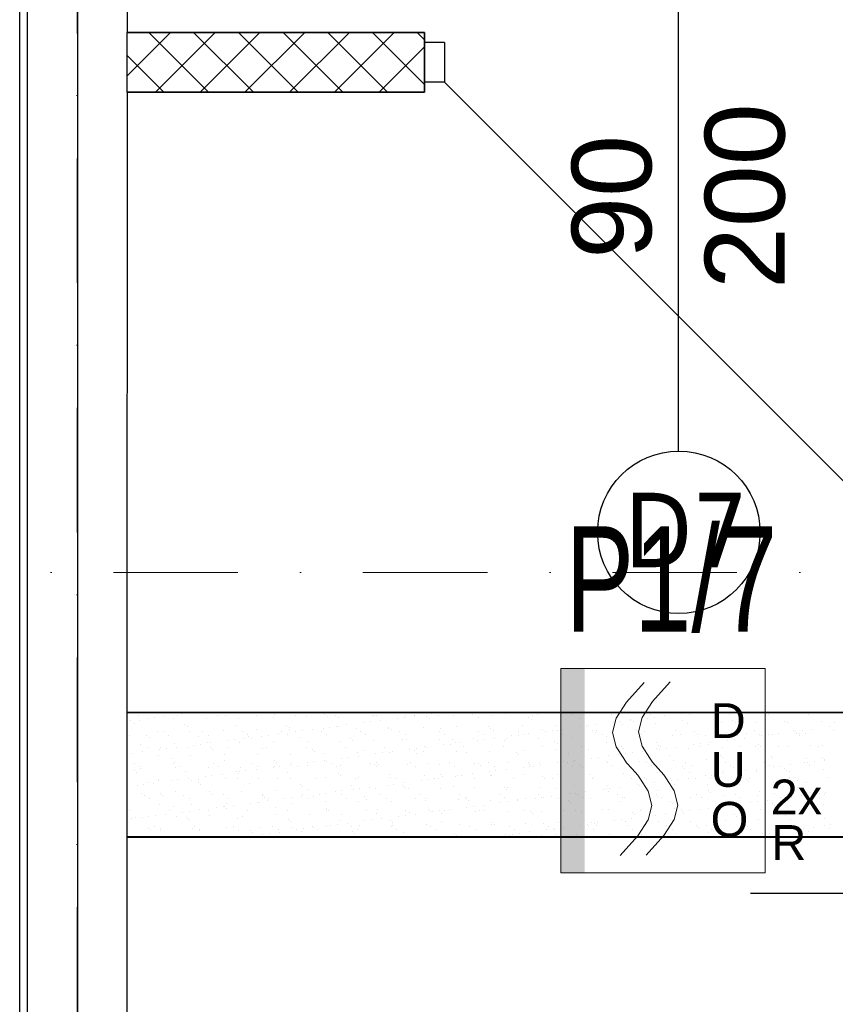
# Model space of a CAD drawing. Header units: millimetres. Extents: x -7023 to 53801, y 9849 to 33561.
# Tile 37 of 256: x 7809 to 7973, y 18692 to 18890. Entities that reach past the tile are written whole.
import ezdxf

# ---------------------------------------------------------------- set-up
doc = ezdxf.new("R2010")
doc.units = ezdxf.units.MM
doc.linetypes.add('DASHDOT', pattern=[1, 0.5, -0.25, 0, -0.25])
doc.linetypes.add('DASHDOTX2', pattern=[2, 1, -0.5, 0, -0.5])
doc.layers.get('0').update_dxf_attribs({"lineweight": 9})
doc.layers.add('.IE_podklad', color=252, linetype='Continuous')
for name, color, linetype, lineweight in [('PA_Instalacja pożarowa', 1, 'Continuous', 5), ('PA_Instalacja pożarowa_opis', 7, 'Continuous', 5), ('PROJEKT osie', 251, 'DASHDOTX2', 9)]:
    doc.layers.add(name, color=color, linetype=linetype, lineweight=lineweight)
doc.styles.add('Opisowy', font='arial.ttf')
doc.styles.add('q-arch-ARIAL01', font='arial.ttf', dxfattribs={"width": 0.7})
doc.styles.get("Standard").update_dxf_attribs({"font": 'arial.ttf'})
doc.linetypes.add('ZIGZAG', pattern='A,0.00254,-5.08,[131,ltypeshp.shx,S=5.08,R=0,X=-5.08,Y=0],-10.16,[131,ltypeshp.shx,S=5.08,R=180,X=5.08,Y=0],-5.08', length=20.32254)

# ---------------------------------------------------------------- blocks, each defined once
blk = doc.blocks.new('OSIE DOMKU')
at = {"layer": 'PROJEKT osie', "ltscale": 25}
blk.add_line((-31428.02, 6226.99), (-31428.02, 4134.85), dxfattribs=at)
blk = doc.blocks.new('*U72')
at = {"color": 1, "lineweight": 5}
for s, p in [('2x', (21.62, -8.81)), ('R', (21.74, -17.95))]:
    blk.add_text(s, height=7, dxfattribs=at).set_placement(p)
at = {"color": 1}
blk.add_wipeout([(-20.5, -20.5), (20.5, -20.5), (20.5, 20.5), (-20.5, 20.5)], dxfattribs=at)
at = {"lineweight": 5}
h = blk.add_hatch(color=1, dxfattribs=at)
h.paths.add_polyline_path([(-15.7, 0), (-15.7, 20.5), (-20.5, 20.5), (-20.5, 0)])
h.paths.add_polyline_path([(-15.7, -20.5), (-15.7, 0), (-20.5, 0), (-20.5, -20.5)])
at = {"color": 1, "linetype": 'Continuous', "lineweight": 5}
for p, q in [((-7.3, 13.76), (-3.78, 17.69)), ((-2.07, 13.86), (1.45, 17.79)), ((-4.18, 10.63), (-2.07, 13.86)), ((-9.41, 10.54), (-7.3, 13.76)), ((-10.11, 7.66), (-9.41, 10.54)), ((-4.89, 7.76), (-4.18, 10.63)), ((-9.41, 4.79), (-10.11, 7.66)), ((-4.18, 4.89), (-4.89, 7.76)), ((-7.84, 2.39), (-9.41, 4.79)), ((-2.61, 2.48), (-4.18, 4.89)), ((-7.3, 1.56), (-7.84, 2.39)), ((-2.07, 1.66), (-2.61, 2.48)), ((-6.18, 0.32), (-7.3, 1.56)), ((-6.18, 0.32), (-5.06, -0.93)), ((-0.95, 0.41), (-2.07, 1.66)), ((-0.95, 0.41), (0.16, -0.84)), ((-5.06, -0.93), (-4.52, -1.75)), ((-4.52, -1.75), (-2.95, -4.16)), ((0.16, -0.84), (0.7, -1.66)), ((0.7, -1.66), (2.27, -4.06)), ((-2.95, -4.16), (-2.25, -7.03)), ((2.27, -4.06), (2.98, -6.94)), ((-2.25, -7.03), (-2.95, -9.9)), ((2.98, -6.94), (2.27, -9.81)), ((2.27, -9.81), (0.16, -13.04)), ((-2.95, -9.9), (-5.06, -13.13)), ((-5.06, -13.13), (-8.58, -17.06)), ((0.16, -13.04), (-3.36, -16.97))]:
    blk.add_line(p, q, dxfattribs=at)
at = {"color": 1, "lineweight": 5}
blk.add_lwpolyline([(-20.5, 20.5), (20.5, 20.5), (20.5, -20.5), (-20.5, -20.5)], close=True, dxfattribs=at)
for s, p in [('D', (9.56, 6.52)), ('U', (9.56, -3.26)), ('O', (9.56, -13.29))]:
    blk.add_text(s, height=7, dxfattribs=at).set_placement(p)
at = {"color": 1, "flags": 7}
blk.add_attdef('DUO-6046', (13.18, -19.1), '', height=0.7, dxfattribs=at)

msp = doc.modelspace()

# ---------------------------------------------------------------- linework, layer by layer
at = {"layer": '.IE_podklad', "ltscale": 25}
msp.add_line((7821.06, 19964.01), (7821.06, 17871.88), dxfattribs=at)
at = {"layer": '.IE_podklad', "linetype": 'ZIGZAG', "ltscale": 0.1}
msp.add_line((7809.48, 18521.2), (7809.54, 19175.18), dxfattribs=at)
at = {"layer": '.IE_podklad'}
for p, q in [((7831.06, 19130.61), (7831.06, 18887.11)), ((7811.06, 18521.18), (7811.06, 19120.61)), ((7941.78, 18803.08), (7941.78, 18915.27)), ((7890.78, 18887.11), (7830.99, 18887.11)), ((7831.06, 18878.4), (7839.76, 18887.11)), ((7831.06, 18887.11), (7890.78, 18887.11)), ((7831.06, 18875.11), (7831.06, 18887.11)), ((7847.42, 18875.11), (7835.42, 18887.11)), ((7836.74, 18875.11), (7848.74, 18887.11)), ((7856.4, 18875.11), (7844.4, 18887.11)), ((7845.72, 18875.11), (7857.72, 18887.11)), ((7865.38, 18875.11), (7853.38, 18887.11)), ((7854.7, 18875.11), (7866.7, 18887.11)), ((7874.36, 18875.11), (7862.36, 18887.11)), ((7863.68, 18875.11), (7875.68, 18887.11)), ((7883.34, 18875.11), (7871.34, 18887.11)), ((7872.66, 18875.11), (7884.66, 18887.11)), ((7890.78, 18876.65), (7880.32, 18887.11)), ((7890.78, 18885.63), (7889.3, 18887.11)), ((7890.78, 18875.11), (7890.78, 18887.11)), ((7890.78, 18887.11), (7890.78, 18875.11)), ((7894.78, 18885.11), (7890.78, 18885.11)), ((7890.78, 18885.11), (7890.78, 18877.11)), ((7894.78, 18885.11), (7894.78, 18877.11)), ((7881.64, 18875.11), (7890.78, 18884.24)), ((7838.44, 18875.11), (7831.06, 18882.49)), ((7894.78, 18877.11), (7890.78, 18877.11)), ((7894.78, 18877.11), (7988.78, 18783.11)), ((7830.99, 18875.11), (7890.78, 18875.11)), ((7831.06, 18875.11), (7830.99, 18754.1)), ((7890.78, 18875.11), (7831.06, 18875.11)), ((7890.62, 18875.11), (7890.78, 18875.26)), ((7830.99, 18754.1), (7831.06, 18569.11)), ((7840.09, 18750.57), (7840.09, 18750.57)), ((7842.05, 18750.32), (7842.05, 18750.32)), ((7843.37, 18750.49), (7843.37, 18750.49)), ((7850.25, 18750.49), (7850.25, 18750.49)), ((7860.56, 18750.26), (7860.56, 18750.26)), ((7870.73, 18750.17), (7870.73, 18750.17)), ((7892.25, 18750.35), (7892.25, 18750.35)), ((7893.57, 18750.53), (7893.57, 18750.53)), ((7900.39, 18750.23), (7900.39, 18750.23)), ((7907.03, 18750.31), (7907.03, 18750.31)), ((7912.41, 18750.08), (7912.41, 18750.08)), ((7913.53, 18750.28), (7913.53, 18750.28)), ((7831.76, 18748.96), (7831.76, 18748.96)), ((7832.45, 18748.34), (7832.45, 18748.34)), ((7833.31, 18749.94), (7833.31, 18749.94)), ((7833.51, 18749.08), (7833.51, 18749.08)), ((7835.21, 18749.42), (7835.21, 18749.42)), ((7836.53, 18749.59), (7836.53, 18749.59)), ((7838.6, 18749.86), (7838.6, 18749.86)), ((7840.37, 18749.33), (7840.37, 18749.33)), ((7841.22, 18749.95), (7841.22, 18749.95)), ((7842.62, 18748.26), (7842.62, 18748.26)), ((7847.01, 18749.41), (7847.01, 18749.41)), ((7849.13, 18749.97), (7849.13, 18749.97)), ((7850.72, 18750.06), (7850.72, 18750.06)), ((7853.51, 18749.38), (7853.51, 18749.38)), ((7857.04, 18749.98), (7857.04, 18749.98)), ((7860.37, 18749.63), (7860.37, 18749.63)), ((7864.95, 18750), (7864.95, 18750)), ((7867.02, 18749.71), (7867.02, 18749.71)), ((7871.2, 18749.75), (7871.2, 18749.75)), ((7872.86, 18750.01), (7872.86, 18750.01)), ((7873.52, 18749.68), (7873.52, 18749.68)), ((7878.57, 18748.55), (7878.57, 18748.55)), ((7879.89, 18748.73), (7879.89, 18748.73)), ((7880.38, 18749.93), (7880.38, 18749.93)), ((7880.77, 18750.02), (7880.77, 18750.02)), ((7881.04, 18749.95), (7881.04, 18749.95)), ((7881.96, 18749), (7881.96, 18749)), ((7885.41, 18749.45), (7885.41, 18749.45)), ((7886.73, 18749.63), (7886.73, 18749.63)), ((7887.03, 18750.01), (7887.03, 18750.01)), ((7888.68, 18750.04), (7888.68, 18750.04)), ((7888.8, 18749.9), (7888.8, 18749.9)), ((7891.21, 18749.86), (7891.21, 18749.86)), ((7891.67, 18749.43), (7891.67, 18749.43)), ((7893.53, 18749.98), (7893.53, 18749.98)), ((7896.59, 18750.05), (7896.59, 18750.05)), ((7901.52, 18749.64), (7901.52, 18749.64)), ((7904.5, 18750.07), (7904.5, 18750.07)), ((7911.68, 18749.55), (7911.68, 18749.55)), ((7912.15, 18749.12), (7912.15, 18749.12)), ((7973.11, 18748.62), (7973.11, 18748.62)), ((7837.09, 18746.81), (7837.09, 18746.81)), ((7838.35, 18746.73), (7838.35, 18746.73)), ((7843.08, 18747.83), (7843.08, 18747.83)), ((7843.59, 18746.78), (7843.59, 18746.78)), ((7846.26, 18746.75), (7846.26, 18746.75)), ((7850.45, 18747.03), (7850.45, 18747.03)), ((7852.93, 18748.03), (7852.93, 18748.03)), ((7854.17, 18746.76), (7854.17, 18746.76)), ((7857.1, 18747.11), (7857.1, 18747.11)), ((7861.45, 18746.3), (7861.45, 18746.3)), ((7862.08, 18746.77), (7862.08, 18746.77)), ((7863.09, 18747.95), (7863.09, 18747.95)), ((7863.56, 18747.52), (7863.56, 18747.52)), ((7863.6, 18747.08), (7863.6, 18747.08)), ((7864.9, 18746.75), (7864.9, 18746.75)), ((7866.22, 18746.93), (7866.22, 18746.93)), ((7868.29, 18747.2), (7868.29, 18747.2)), ((7869.99, 18746.79), (7869.99, 18746.79)), ((7870.46, 18747.33), (7870.46, 18747.33)), ((7871.74, 18747.65), (7871.74, 18747.65)), ((7873.06, 18747.83), (7873.06, 18747.83)), ((7873.41, 18747.72), (7873.41, 18747.72)), ((7875.12, 18748.1), (7875.12, 18748.1)), ((7877.1, 18747.42), (7877.1, 18747.42)), ((7877.9, 18746.8), (7877.9, 18746.8)), ((7883.57, 18747.63), (7883.57, 18747.63)), ((7883.6, 18747.38), (7883.6, 18747.38)), ((7884.04, 18747.2), (7884.04, 18747.2)), ((7885.81, 18746.82), (7885.81, 18746.82)), ((7886.88, 18746.14), (7886.88, 18746.14)), ((7890.46, 18747.63), (7890.46, 18747.63)), ((7893.72, 18746.83), (7893.72, 18746.83)), ((7893.88, 18747.41), (7893.88, 18747.41)), ((7894.79, 18746.15), (7894.79, 18746.15)), ((7897.11, 18747.72), (7897.11, 18747.72)), ((7901.63, 18746.85), (7901.63, 18746.85)), ((7902.7, 18746.16), (7902.7, 18746.16)), ((7903.61, 18747.69), (7903.61, 18747.69)), ((7904.05, 18747.32), (7904.05, 18747.32)), ((7904.52, 18746.89), (7904.52, 18746.89)), ((7909.54, 18746.86), (7909.54, 18746.86)), ((7910.47, 18747.93), (7910.47, 18747.93)), ((7910.61, 18746.18), (7910.61, 18746.18)), ((7911.65, 18746.33), (7911.65, 18746.33)), ((7914.36, 18747.1), (7914.36, 18747.1)), ((7915.1, 18746.78), (7915.1, 18746.78)), ((7916.42, 18746.96), (7916.42, 18746.96)), ((7917.12, 18748.02), (7917.12, 18748.02)), ((7972.14, 18747.72), (7972.14, 18747.72)), ((7972.82, 18746.98), (7972.82, 18746.98)), ((7831.51, 18746.03), (7831.51, 18746.03)), ((7833.67, 18744.19), (7833.67, 18744.19)), ((7834.98, 18746.03), (7834.98, 18746.03)), ((7835.45, 18745.6), (7835.45, 18745.6)), ((7839.42, 18746.05), (7839.42, 18746.05)), ((7840.53, 18744.43), (7840.53, 18744.43)), ((7845.29, 18745.8), (7845.29, 18745.8)), ((7845.71, 18744.22), (7845.71, 18744.22)), ((7847.17, 18744.52), (7847.17, 18744.52)), ((7847.33, 18746.06), (7847.33, 18746.06)), ((7847.77, 18744.5), (7847.77, 18744.5)), ((7851.22, 18744.95), (7851.22, 18744.95)), ((7852.55, 18745.12), (7852.55, 18745.12)), ((7853.67, 18744.49), (7853.67, 18744.49)), ((7854.61, 18745.4), (7854.61, 18745.4)), ((7855.24, 18746.08), (7855.24, 18746.08)), ((7855.46, 18745.72), (7855.46, 18745.72)), ((7855.93, 18745.29), (7855.93, 18745.29)), ((7858.06, 18745.85), (7858.06, 18745.85)), ((7859.38, 18746.03), (7859.38, 18746.03)), ((7860.53, 18744.73), (7860.53, 18744.73)), ((7863.15, 18746.09), (7863.15, 18746.09)), ((7865.77, 18745.49), (7865.77, 18745.49)), ((7867.18, 18744.82), (7867.18, 18744.82)), ((7871.06, 18746.11), (7871.06, 18746.11)), ((7873.68, 18744.79), (7873.68, 18744.79)), ((7875.93, 18745.4), (7875.93, 18745.4)), ((7876.4, 18744.98), (7876.4, 18744.98)), ((7878.97, 18746.12), (7878.97, 18746.12)), ((7880.54, 18745.03), (7880.54, 18745.03)), ((7886.25, 18745.18), (7886.25, 18745.18)), ((7887.19, 18745.12), (7887.19, 18745.12)), ((7893.69, 18745.09), (7893.69, 18745.09)), ((7895.91, 18744.26), (7895.91, 18744.26)), ((7896.41, 18745.09), (7896.41, 18745.09)), ((7896.88, 18744.66), (7896.88, 18744.66)), ((7897.98, 18744.53), (7897.98, 18744.53)), ((7900.55, 18745.33), (7900.55, 18745.33)), ((7901.43, 18744.98), (7901.43, 18744.98)), ((7902.75, 18745.16), (7902.75, 18745.16)), ((7904.81, 18745.43), (7904.81, 18745.43)), ((7906.73, 18744.87), (7906.73, 18744.87)), ((7907.19, 18745.42), (7907.19, 18745.42)), ((7908.26, 18745.88), (7908.26, 18745.88)), ((7909.58, 18746.06), (7909.58, 18746.06)), ((7913.69, 18745.39), (7913.69, 18745.39)), ((7916.89, 18744.78), (7916.89, 18744.78)), ((7832.03, 18742.42), (7832.03, 18742.42)), ((7834.1, 18742.7), (7834.1, 18742.7)), ((7835.36, 18743.58), (7835.36, 18743.58)), ((7837.55, 18743.15), (7837.55, 18743.15)), ((7837.66, 18743.57), (7837.66, 18743.57)), ((7838.87, 18743.32), (7838.87, 18743.32)), ((7840.94, 18743.6), (7840.94, 18743.6)), ((7843.27, 18743.59), (7843.27, 18743.59)), ((7844.39, 18744.05), (7844.39, 18744.05)), ((7847.82, 18743.49), (7847.82, 18743.49)), ((7848.29, 18743.06), (7848.29, 18743.06)), ((7851.18, 18743.61), (7851.18, 18743.61)), ((7857.26, 18742.22), (7857.26, 18742.22)), ((7858.14, 18743.26), (7858.14, 18743.26)), ((7859.09, 18743.62), (7859.09, 18743.62)), ((7863.76, 18742.19), (7863.76, 18742.19)), ((7867, 18743.64), (7867, 18743.64)), ((7868.3, 18743.18), (7868.3, 18743.18)), ((7868.77, 18742.75), (7868.77, 18742.75)), ((7870.62, 18742.44), (7870.62, 18742.44)), ((7874.91, 18743.65), (7874.91, 18743.65)), ((7877.26, 18742.52), (7877.26, 18742.52)), ((7878.61, 18742.95), (7878.61, 18742.95)), ((7880.91, 18742.28), (7880.91, 18742.28)), ((7882.24, 18742.46), (7882.24, 18742.46)), ((7882.82, 18743.66), (7882.82, 18743.66)), ((7883.76, 18742.49), (7883.76, 18742.49)), ((7884.3, 18742.73), (7884.3, 18742.73)), ((7887.75, 18743.18), (7887.75, 18743.18)), ((7888.78, 18742.86), (7888.78, 18742.86)), ((7889.07, 18743.36), (7889.07, 18743.36)), ((7889.24, 18742.43), (7889.24, 18742.43)), ((7890.62, 18742.74), (7890.62, 18742.74)), ((7890.73, 18743.68), (7890.73, 18743.68)), ((7891.14, 18743.63), (7891.14, 18743.63)), ((7894.59, 18744.08), (7894.59, 18744.08)), ((7897.27, 18742.82), (7897.27, 18742.82)), ((7898.64, 18743.69), (7898.64, 18743.69)), ((7899.09, 18742.64), (7899.09, 18742.64)), ((7903.77, 18742.79), (7903.77, 18742.79)), ((7906.55, 18743.71), (7906.55, 18743.71)), ((7909.25, 18742.55), (7909.25, 18742.55)), ((7910.63, 18743.04), (7910.63, 18743.04)), ((7914.46, 18743.72), (7914.46, 18743.72)), ((7832.49, 18740.36), (7832.49, 18740.36)), ((7837.25, 18741.92), (7837.25, 18741.92)), ((7840.19, 18741.26), (7840.19, 18741.26)), ((7840.4, 18740.37), (7840.4, 18740.37)), ((7840.65, 18740.83), (7840.65, 18740.83)), ((7843.75, 18741.89), (7843.75, 18741.89)), ((7848.31, 18740.39), (7848.31, 18740.39)), ((7850.5, 18741.03), (7850.5, 18741.03)), ((7850.61, 18742.14), (7850.61, 18742.14)), ((7856.22, 18740.4), (7856.22, 18740.4)), ((7860.66, 18740.95), (7860.66, 18740.95)), ((7861.13, 18740.52), (7861.13, 18740.52)), ((7864.13, 18740.41), (7864.13, 18740.41)), ((7867.24, 18740.48), (7867.24, 18740.48)), ((7868.56, 18740.66), (7868.56, 18740.66)), ((7870.63, 18740.93), (7870.63, 18740.93)), ((7870.98, 18740.72), (7870.98, 18740.72)), ((7872.04, 18740.43), (7872.04, 18740.43)), ((7874.08, 18741.38), (7874.08, 18741.38)), ((7875.4, 18741.56), (7875.4, 18741.56)), ((7877.46, 18741.83), (7877.46, 18741.83)), ((7879.95, 18740.44), (7879.95, 18740.44)), ((7881.14, 18740.63), (7881.14, 18740.63)), ((7881.61, 18740.2), (7881.61, 18740.2)), ((7887.35, 18740.22), (7887.35, 18740.22)), ((7887.86, 18740.46), (7887.86, 18740.46)), ((7891.45, 18740.41), (7891.45, 18740.41)), ((7893.85, 18740.19), (7893.85, 18740.19)), ((7895.77, 18740.47), (7895.77, 18740.47)), ((7900.71, 18740.44), (7900.71, 18740.44)), ((7901.62, 18740.32), (7901.62, 18740.32)), ((7903.68, 18740.49), (7903.68, 18740.49)), ((7907.35, 18740.53), (7907.35, 18740.53)), ((7909.72, 18742.12), (7909.72, 18742.12)), ((7911.59, 18740.5), (7911.59, 18740.5)), ((7913.85, 18740.49), (7913.85, 18740.49)), ((7971.15, 18741.19), (7971.15, 18741.19)), ((7832.55, 18739.03), (7832.55, 18739.03)), ((7833.02, 18738.6), (7833.02, 18738.6)), ((7833.56, 18739.67), (7833.56, 18739.67)), ((7833.83, 18739.29), (7833.83, 18739.29)), ((7840.69, 18739.54), (7840.69, 18739.54)), ((7841.47, 18739.69), (7841.47, 18739.69)), ((7842.86, 18738.8), (7842.86, 18738.8)), ((7847.33, 18739.62), (7847.33, 18739.62)), ((7849.38, 18739.7), (7849.38, 18739.7)), ((7850.12, 18738.23), (7850.12, 18738.23)), ((7853.03, 18738.72), (7853.03, 18738.72)), ((7853.5, 18738.29), (7853.5, 18738.29)), ((7853.57, 18738.68), (7853.57, 18738.68)), ((7853.83, 18739.59), (7853.83, 18739.59)), ((7854.89, 18738.86), (7854.89, 18738.86)), ((7856.95, 18739.13), (7856.95, 18739.13)), ((7857.29, 18739.72), (7857.29, 18739.72)), ((7860.4, 18739.58), (7860.4, 18739.58)), ((7860.69, 18739.84), (7860.69, 18739.84)), ((7861.73, 18739.76), (7861.73, 18739.76)), ((7863.34, 18738.49), (7863.34, 18738.49)), ((7863.79, 18740.03), (7863.79, 18740.03)), ((7865.2, 18739.73), (7865.2, 18739.73)), ((7867.34, 18739.92), (7867.34, 18739.92)), ((7873.11, 18739.75), (7873.11, 18739.75)), ((7873.51, 18738.4), (7873.51, 18738.4)), ((7873.84, 18739.89), (7873.84, 18739.89)), ((7880.7, 18740.14), (7880.7, 18740.14)), ((7881.02, 18739.76), (7881.02, 18739.76)), ((7888.93, 18739.78), (7888.93, 18739.78)), ((7896.84, 18739.79), (7896.84, 18739.79)), ((7900.32, 18738.26), (7900.32, 18738.26)), ((7902.09, 18739.89), (7902.09, 18739.89)), ((7903.77, 18738.72), (7903.77, 18738.72)), ((7904.75, 18739.8), (7904.75, 18739.8)), ((7905.09, 18738.89), (7905.09, 18738.89)), ((7907.15, 18739.16), (7907.15, 18739.16)), ((7910.6, 18739.62), (7910.6, 18739.62)), ((7911.93, 18740.1), (7911.93, 18740.1)), ((7911.93, 18739.79), (7911.93, 18739.79)), ((7912.66, 18739.82), (7912.66, 18739.82)), ((7913.99, 18740.06), (7913.99, 18740.06)), ((7835.23, 18736.57), (7835.23, 18736.57)), ((7836.44, 18736.43), (7836.44, 18736.43)), ((7837.41, 18737.03), (7837.41, 18737.03)), ((7837.42, 18737.22), (7837.42, 18737.22)), ((7839.89, 18736.88), (7839.89, 18736.88)), ((7841.21, 18737.06), (7841.21, 18737.06)), ((7843.28, 18737.33), (7843.28, 18737.33)), ((7843.91, 18736.99), (7843.91, 18736.99)), ((7845.33, 18737.23), (7845.33, 18737.23)), ((7845.39, 18736.49), (7845.39, 18736.49)), ((7846.73, 18737.78), (7846.73, 18737.78)), ((7848.05, 18737.96), (7848.05, 18737.96)), ((7850.77, 18737.24), (7850.77, 18737.24)), ((7853.24, 18737.25), (7853.24, 18737.25)), ((7855.71, 18736.26), (7855.71, 18736.26)), ((7857.42, 18737.33), (7857.42, 18737.33)), ((7861.15, 18737.26), (7861.15, 18737.26)), ((7863.92, 18737.3), (7863.92, 18737.3)), ((7869.06, 18737.28), (7869.06, 18737.28)), ((7870.78, 18737.54), (7870.78, 18737.54)), ((7873.97, 18737.98), (7873.97, 18737.98)), ((7876.97, 18737.29), (7876.97, 18737.29)), ((7877.42, 18737.63), (7877.42, 18737.63)), ((7883.82, 18738.18), (7883.82, 18738.18)), ((7883.92, 18737.6), (7883.92, 18737.6)), ((7884.88, 18737.3), (7884.88, 18737.3)), ((7886.64, 18736.46), (7886.64, 18736.46)), ((7890.09, 18736.92), (7890.09, 18736.92)), ((7890.78, 18737.84), (7890.78, 18737.84)), ((7891.42, 18737.09), (7891.42, 18737.09)), ((7892.79, 18737.32), (7892.79, 18737.32)), ((7893.48, 18737.36), (7893.48, 18737.36)), ((7893.98, 18738.09), (7893.98, 18738.09)), ((7894.45, 18737.66), (7894.45, 18737.66)), ((7896.93, 18737.82), (7896.93, 18737.82)), ((7897.43, 18737.93), (7897.43, 18737.93)), ((7898.25, 18737.99), (7898.25, 18737.99)), ((7900.7, 18737.33), (7900.7, 18737.33)), ((7903.93, 18737.9), (7903.93, 18737.9)), ((7904.3, 18737.87), (7904.3, 18737.87)), ((7908.6, 18737.35), (7908.6, 18737.35)), ((7910.79, 18738.14), (7910.79, 18738.14)), ((7914.46, 18737.78), (7914.46, 18737.78)), ((7914.93, 18737.35), (7914.93, 18737.35)), ((7916.51, 18737.36), (7916.51, 18737.36)), ((7971.88, 18737.46), (7971.88, 18737.46)), ((7833.05, 18735.98), (7833.05, 18735.98)), ((7833.99, 18734.4), (7833.99, 18734.4)), ((7834.38, 18736.16), (7834.38, 18736.16)), ((7840.85, 18734.64), (7840.85, 18734.64)), ((7845.86, 18736.06), (7845.86, 18736.06)), ((7847.49, 18734.73), (7847.49, 18734.73)), ((7853.99, 18734.7), (7853.99, 18734.7)), ((7860.85, 18734.94), (7860.85, 18734.94)), ((7865.87, 18736.18), (7865.87, 18736.18)), ((7866.34, 18735.75), (7866.34, 18735.75)), ((7867.5, 18735.03), (7867.5, 18735.03)), ((7870.9, 18734.39), (7870.9, 18734.39)), ((7872.97, 18734.66), (7872.97, 18734.66)), ((7874, 18735), (7874, 18735)), ((7876.18, 18735.95), (7876.18, 18735.95)), ((7876.42, 18735.11), (7876.42, 18735.11)), ((7877.74, 18735.29), (7877.74, 18735.29)), ((7879.81, 18735.56), (7879.81, 18735.56)), ((7880.86, 18735.25), (7880.86, 18735.25)), ((7883.26, 18736.02), (7883.26, 18736.02)), ((7884.58, 18736.19), (7884.58, 18736.19)), ((7886.35, 18735.86), (7886.35, 18735.86)), ((7886.81, 18735.43), (7886.81, 18735.43)), ((7887.51, 18735.33), (7887.51, 18735.33)), ((7894.01, 18735.3), (7894.01, 18735.3)), ((7896.66, 18735.64), (7896.66, 18735.64)), ((7900.87, 18735.55), (7900.87, 18735.55)), ((7906.82, 18735.55), (7906.82, 18735.55)), ((7907.29, 18735.12), (7907.29, 18735.12)), ((7907.51, 18735.63), (7907.51, 18735.63)), ((7914.01, 18735.6), (7914.01, 18735.6)), ((7917.14, 18735.33), (7917.14, 18735.33)), ((7971.31, 18734.45), (7971.31, 18734.45)), ((7834.54, 18734), (7834.54, 18734)), ((7835.61, 18733.31), (7835.61, 18733.31)), ((7837.76, 18734.26), (7837.76, 18734.26)), ((7838.22, 18733.83), (7838.22, 18733.83)), ((7842.45, 18734.01), (7842.45, 18734.01)), ((7843.52, 18733.33), (7843.52, 18733.33)), ((7848.07, 18734.03), (7848.07, 18734.03)), ((7850.36, 18734.03), (7850.36, 18734.03)), ((7850.93, 18732.35), (7850.93, 18732.35)), ((7851.43, 18733.34), (7851.43, 18733.34)), ((7855.91, 18732.41), (7855.91, 18732.41)), ((7857.23, 18732.59), (7857.23, 18732.59)), ((7857.58, 18732.43), (7857.58, 18732.43)), ((7858.23, 18733.95), (7858.23, 18733.95)), ((7858.27, 18734.04), (7858.27, 18734.04)), ((7858.7, 18733.52), (7858.7, 18733.52)), ((7859.29, 18732.86), (7859.29, 18732.86)), ((7859.34, 18733.36), (7859.34, 18733.36)), ((7862.74, 18733.31), (7862.74, 18733.31)), ((7864.07, 18733.49), (7864.07, 18733.49)), ((7864.08, 18732.4), (7864.08, 18732.4)), ((7866.13, 18733.76), (7866.13, 18733.76)), ((7866.18, 18734.05), (7866.18, 18734.05)), ((7867.25, 18733.37), (7867.25, 18733.37)), ((7868.55, 18733.72), (7868.55, 18733.72)), ((7869.58, 18734.21), (7869.58, 18734.21)), ((7870.94, 18732.65), (7870.94, 18732.65)), ((7874.09, 18734.07), (7874.09, 18734.07)), ((7875.16, 18733.39), (7875.16, 18733.39)), ((7877.58, 18732.73), (7877.58, 18732.73)), ((7878.71, 18733.63), (7878.71, 18733.63)), ((7879.18, 18733.21), (7879.18, 18733.21)), ((7882, 18734.08), (7882, 18734.08)), ((7883.07, 18733.4), (7883.07, 18733.4)), ((7884.08, 18732.7), (7884.08, 18732.7)), ((7889.02, 18733.41), (7889.02, 18733.41)), ((7889.91, 18734.1), (7889.91, 18734.1)), ((7890.94, 18732.95), (7890.94, 18732.95)), ((7890.98, 18733.41), (7890.98, 18733.41)), ((7897.59, 18733.03), (7897.59, 18733.03)), ((7897.82, 18734.11), (7897.82, 18734.11)), ((7898.89, 18733.43), (7898.89, 18733.43)), ((7899.19, 18733.32), (7899.19, 18733.32)), ((7899.66, 18732.89), (7899.66, 18732.89)), ((7904.09, 18733), (7904.09, 18733)), ((7905.73, 18734.13), (7905.73, 18734.13)), ((7906.11, 18732.45), (7906.11, 18732.45)), ((7906.8, 18733.44), (7906.8, 18733.44)), ((7907.43, 18732.62), (7907.43, 18732.62)), ((7909.5, 18733.1), (7909.5, 18733.1)), ((7909.5, 18732.89), (7909.5, 18732.89)), ((7910.95, 18733.25), (7910.95, 18733.25)), ((7912.95, 18733.35), (7912.95, 18733.35)), ((7913.64, 18734.14), (7913.64, 18734.14)), ((7914.27, 18733.52), (7914.27, 18733.52)), ((7914.71, 18733.46), (7914.71, 18733.46)), ((7916.33, 18733.79), (7916.33, 18733.79)), ((7831.56, 18730.84), (7831.56, 18730.84)), ((7837.57, 18732.13), (7837.57, 18732.13)), ((7839.47, 18730.86), (7839.47, 18730.86)), ((7840.43, 18731.8), (7840.43, 18731.8)), ((7842.23, 18730.61), (7842.23, 18730.61)), ((7843.56, 18730.79), (7843.56, 18730.79)), ((7844.07, 18732.1), (7844.07, 18732.1)), ((7845.62, 18731.06), (7845.62, 18731.06)), ((7847.38, 18730.87), (7847.38, 18730.87)), ((7849.07, 18731.51), (7849.07, 18731.51)), ((7850.39, 18731.69), (7850.39, 18731.69)), ((7850.6, 18731.72), (7850.6, 18731.72)), ((7851.07, 18731.29), (7851.07, 18731.29)), ((7852.46, 18731.96), (7852.46, 18731.96)), ((7855.29, 18730.89), (7855.29, 18730.89)), ((7860.91, 18731.49), (7860.91, 18731.49)), ((7863.2, 18730.9), (7863.2, 18730.9)), ((7871.08, 18731.4), (7871.08, 18731.4)), ((7871.11, 18730.91), (7871.11, 18730.91)), ((7871.54, 18730.98), (7871.54, 18730.98)), ((7879.02, 18730.93), (7879.02, 18730.93)), ((7881.02, 18730.35), (7881.02, 18730.35)), ((7881.39, 18731.18), (7881.39, 18731.18)), ((7886.93, 18730.94), (7886.93, 18730.94)), ((7887.67, 18730.44), (7887.67, 18730.44)), ((7891.55, 18731.09), (7891.55, 18731.09)), ((7892.02, 18730.66), (7892.02, 18730.66)), ((7892.44, 18730.65), (7892.44, 18730.65)), ((7893.76, 18730.82), (7893.76, 18730.82)), ((7894.17, 18730.41), (7894.17, 18730.41)), ((7894.84, 18730.96), (7894.84, 18730.96)), ((7895.82, 18731.09), (7895.82, 18731.09)), ((7899.27, 18731.55), (7899.27, 18731.55)), ((7900.59, 18731.72), (7900.59, 18731.72)), ((7901.03, 18730.65), (7901.03, 18730.65)), ((7901.87, 18730.87), (7901.87, 18730.87)), ((7902.66, 18731.99), (7902.66, 18731.99)), ((7902.75, 18730.97), (7902.75, 18730.97)), ((7907.67, 18730.74), (7907.67, 18730.74)), ((7910.66, 18730.99), (7910.66, 18730.99)), ((7912.03, 18730.78), (7912.03, 18730.78)), ((7912.5, 18730.35), (7912.5, 18730.35)), ((7914.17, 18730.71), (7914.17, 18730.71)), ((7831.95, 18729.26), (7831.95, 18729.26)), ((7832.8, 18729.57), (7832.8, 18729.57)), ((7834.15, 18729.5), (7834.15, 18729.5)), ((7835.4, 18729.71), (7835.4, 18729.71)), ((7836.72, 18729.89), (7836.72, 18729.89)), ((7838.78, 18730.16), (7838.78, 18730.16)), ((7841.01, 18729.75), (7841.01, 18729.75)), ((7842.96, 18729.49), (7842.96, 18729.49)), ((7843.43, 18729.06), (7843.43, 18729.06)), ((7847.65, 18729.83), (7847.65, 18729.83)), ((7853.28, 18729.26), (7853.28, 18729.26)), ((7854.15, 18729.8), (7854.15, 18729.8)), ((7861.01, 18730.05), (7861.01, 18730.05)), ((7863.44, 18729.18), (7863.44, 18729.18)), ((7863.91, 18728.75), (7863.91, 18728.75)), ((7867.66, 18730.14), (7867.66, 18730.14)), ((7873.75, 18728.95), (7873.75, 18728.95)), ((7874.16, 18730.1), (7874.16, 18730.1)), ((7875.31, 18728.39), (7875.31, 18728.39)), ((7878.76, 18728.85), (7878.76, 18728.85)), ((7880.08, 18729.02), (7880.08, 18729.02)), ((7882.15, 18729.29), (7882.15, 18729.29)), ((7883.92, 18728.86), (7883.92, 18728.86)), ((7884.39, 18728.43), (7884.39, 18728.43)), ((7885.6, 18729.75), (7885.6, 18729.75)), ((7886.92, 18729.92), (7886.92, 18729.92)), ((7888.99, 18730.19), (7888.99, 18730.19)), ((7894.23, 18728.64), (7894.23, 18728.64)), ((7904.39, 18728.55), (7904.39, 18728.55)), ((7911.11, 18728.36), (7911.11, 18728.36)), ((7831.08, 18727.15), (7831.08, 18727.15)), ((7835.33, 18727.26), (7835.33, 18727.26)), ((7835.8, 18726.83), (7835.8, 18726.83)), ((7836.59, 18727.64), (7836.59, 18727.64)), ((7837.66, 18726.95), (7837.66, 18726.95)), ((7837.73, 18727.24), (7837.73, 18727.24)), ((7844.23, 18727.21), (7844.23, 18727.21)), ((7844.5, 18727.65), (7844.5, 18727.65)), ((7845.57, 18726.97), (7845.57, 18726.97)), ((7845.64, 18727.03), (7845.64, 18727.03)), ((7851.09, 18727.45), (7851.09, 18727.45)), ((7852.41, 18727.66), (7852.41, 18727.66)), ((7853.48, 18726.98), (7853.48, 18726.98)), ((7855.8, 18726.95), (7855.8, 18726.95)), ((7856.27, 18726.52), (7856.27, 18726.52)), ((7857.74, 18727.54), (7857.74, 18727.54)), ((7860.32, 18727.68), (7860.32, 18727.68)), ((7861.39, 18727), (7861.39, 18727)), ((7861.64, 18726.59), (7861.64, 18726.59)), ((7864.24, 18727.51), (7864.24, 18727.51)), ((7865.09, 18727.05), (7865.09, 18727.05)), ((7866.12, 18726.72), (7866.12, 18726.72)), ((7866.41, 18727.22), (7866.41, 18727.22)), ((7868.23, 18727.69), (7868.23, 18727.69)), ((7868.47, 18727.49), (7868.47, 18727.49)), ((7869.3, 18727.01), (7869.3, 18727.01)), ((7871.1, 18727.75), (7871.1, 18727.75)), ((7871.92, 18727.95), (7871.92, 18727.95)), ((7873.25, 18728.12), (7873.25, 18728.12)), ((7876.14, 18727.71), (7876.14, 18727.71)), ((7876.28, 18726.63), (7876.28, 18726.63)), ((7877.21, 18727.03), (7877.21, 18727.03)), ((7877.74, 18727.84), (7877.74, 18727.84)), ((7884.05, 18727.72), (7884.05, 18727.72)), ((7884.24, 18727.81), (7884.24, 18727.81)), ((7885.12, 18727.04), (7885.12, 18727.04)), ((7886.6, 18726.41), (7886.6, 18726.41)), ((7891.1, 18728.05), (7891.1, 18728.05)), ((7891.96, 18727.74), (7891.96, 18727.74)), ((7893.03, 18727.05), (7893.03, 18727.05)), ((7897.75, 18728.14), (7897.75, 18728.14)), ((7899.87, 18727.75), (7899.87, 18727.75)), ((7900.94, 18727.07), (7900.94, 18727.07)), ((7904.25, 18728.11), (7904.25, 18728.11)), ((7904.86, 18728.12), (7904.86, 18728.12)), ((7907.78, 18727.77), (7907.78, 18727.77)), ((7908.85, 18727.08), (7908.85, 18727.08)), ((7911.84, 18726.63), (7911.84, 18726.63)), ((7914.71, 18728.33), (7914.71, 18728.33)), ((7915.29, 18727.08), (7915.29, 18727.08)), ((7915.69, 18727.78), (7915.69, 18727.78)), ((7916.61, 18727.25), (7916.61, 18727.25)), ((7916.76, 18727.1), (7916.76, 18727.1)), ((7972.13, 18727.2), (7972.13, 18727.2)), ((7972.33, 18728.01), (7972.33, 18728.01)), ((7854.8, 18725.69), (7854.8, 18725.69)), ((7858.25, 18726.15), (7858.25, 18726.15)), ((7859.57, 18726.32), (7859.57, 18726.32)), ((7876.75, 18726.21), (7876.75, 18726.21)), ((7896.76, 18726.32), (7896.76, 18726.32)), ((7897.23, 18725.89), (7897.23, 18725.89)), ((7901.19, 18725.76), (7901.19, 18725.76)), ((7905, 18725.73), (7905, 18725.73)), ((7907.07, 18726.1), (7907.07, 18726.1)), ((7907.83, 18725.84), (7907.83, 18725.84)), ((7908.45, 18726.18), (7908.45, 18726.18)), ((7909.77, 18726.35), (7909.77, 18726.35)), ((7914.33, 18725.81), (7914.33, 18725.81)), ((8065.18, 18714.27), (7956.19, 18714.27))]:
    msp.add_line(p, q, dxfattribs=at)
at = {"layer": '.IE_podklad', "linetype": 'DASHDOT', "lineweight": 13, "ltscale": 50}
msp.add_lwpolyline([(9105.79, 18778.68), (6642.99, 18778.68)], dxfattribs=at)
at = {"layer": '.IE_podklad', "linetype": 'Continuous'}
msp.add_circle((7941.82, 18786.76), 16.31, dxfattribs=at)

# ---------------------------------------------------------------- block references
at = {"layer": '.IE_podklad'}
msp.add_blockref('OSIE DOMKU', (39249.07, 13737.03), dxfattribs=at)

# ---------------------------------------------------------------- texts
at = {"layer": '.IE_podklad', "linetype": 'Continuous', "style": 'Opisowy'}
for s, p in [('200', (7963.04, 18835.59)), ('90', (7936.31, 18841.67))]:
    msp.add_text(s, height=16, rotation=90, dxfattribs=at).set_placement(p)
at = {"layer": '.IE_podklad', "insert": (7930.88, 18794.71), "char_height": 15, "width": 230.4406, "attachment_point": 1}
msp.add_mtext('{\\fTahoma|b0|i0|c238|p34;D7}', dxfattribs=at)
at = {"layer": 'PA_Instalacja pożarowa_opis', "style": 'q-arch-ARIAL01', "width": 0.7}
msp.add_text('P1/7', height=21.14, dxfattribs=at).set_placement((7919.05, 18766.82, 0))

# ---------------------------------------------------------------- next in the draw order: block references
at = {"layer": 'PA_Instalacja pożarowa', "rotation": 360}
msp.add_blockref('*U72', (7938.63, 18738.93), dxfattribs=at)

# ---------------------------------------------------------------- next in the draw order: linework, layer by layer
at = {"layer": '.IE_podklad', "ltscale": 0.5}
for p, q in [((8173, 18750.6), (7830.99, 18750.61)), ((8173, 18725.6), (7831, 18725.61))]:
    msp.add_line(p, q, dxfattribs=at)
at = {"layer": '.IE_podklad'}
for p, q in [((7831, 18750.61), (8063, 18750.61)), ((7920.32, 18750.1), (7920.32, 18750.1)), ((7920.39, 18750.53), (7920.39, 18750.53)), ((7928.23, 18750.11), (7928.23, 18750.11)), ((7933.54, 18750.58), (7933.54, 18750.58)), ((7936.14, 18750.13), (7936.14, 18750.13)), ((7942.45, 18750.38), (7942.45, 18750.38)), ((7943.77, 18750.56), (7943.77, 18750.56)), ((7944.05, 18750.14), (7944.05, 18750.14)), ((7951.96, 18750.15), (7951.96, 18750.15)), ((7959.87, 18750.17), (7959.87, 18750.17)), ((7967.78, 18750.18), (7967.78, 18750.18)), ((7922, 18749.33), (7922, 18749.33)), ((7925.32, 18748.13), (7925.32, 18748.13)), ((7928.77, 18748.58), (7928.77, 18748.58)), ((7930.1, 18748.76), (7930.1, 18748.76)), ((7930.48, 18748.23), (7930.48, 18748.23)), ((7932.16, 18749.24), (7932.16, 18749.24)), ((7932.16, 18749.03), (7932.16, 18749.03)), ((7932.63, 18748.81), (7932.63, 18748.81)), ((7935.61, 18749.48), (7935.61, 18749.48)), ((7936.93, 18749.66), (7936.93, 18749.66)), ((7937.12, 18748.32), (7937.12, 18748.32)), ((7939, 18749.93), (7939, 18749.93)), ((7942.47, 18749.01), (7942.47, 18749.01)), ((7943.62, 18748.29), (7943.62, 18748.29)), ((7950.48, 18748.53), (7950.48, 18748.53)), ((7952.64, 18748.93), (7952.64, 18748.93)), ((7953.11, 18748.5), (7953.11, 18748.5)), ((7957.13, 18748.62), (7957.13, 18748.62)), ((7962.95, 18748.7), (7962.95, 18748.7)), ((7963.63, 18748.59), (7963.63, 18748.59)), ((7970.49, 18748.83), (7970.49, 18748.83)), ((7917.45, 18746.88), (7917.45, 18746.88)), ((7918.49, 18747.23), (7918.49, 18747.23)), ((7918.52, 18746.19), (7918.52, 18746.19)), ((7921.94, 18747.68), (7921.94, 18747.68)), ((7923.26, 18747.86), (7923.26, 18747.86)), ((7923.61, 18747.99), (7923.61, 18747.99)), ((7924.52, 18747.01), (7924.52, 18747.01)), ((7924.99, 18746.58), (7924.99, 18746.58)), ((7925.36, 18746.89), (7925.36, 18746.89)), ((7926.43, 18746.21), (7926.43, 18746.21)), ((7933.27, 18746.9), (7933.27, 18746.9)), ((7934.34, 18746.22), (7934.34, 18746.22)), ((7934.84, 18746.79), (7934.84, 18746.79)), ((7941.18, 18746.92), (7941.18, 18746.92)), ((7942.25, 18746.24), (7942.25, 18746.24)), ((7945, 18746.7), (7945, 18746.7)), ((7945.47, 18746.27), (7945.47, 18746.27)), ((7949.09, 18746.93), (7949.09, 18746.93)), ((7950.16, 18746.25), (7950.16, 18746.25)), ((7955.32, 18746.47), (7955.32, 18746.47)), ((7957, 18746.95), (7957, 18746.95)), ((7958.07, 18746.26), (7958.07, 18746.26)), ((7960.56, 18746.24), (7960.56, 18746.24)), ((7961.85, 18746.36), (7961.85, 18746.36)), ((7964.91, 18746.96), (7964.91, 18746.96)), ((7965.3, 18746.82), (7965.3, 18746.82)), ((7965.48, 18746.39), (7965.48, 18746.39)), ((7965.98, 18746.28), (7965.98, 18746.28)), ((7966.62, 18746.99), (7966.62, 18746.99)), ((7967.21, 18746.32), (7967.21, 18746.32)), ((7968.69, 18747.26), (7968.69, 18747.26)), ((7917.36, 18744.35), (7917.36, 18744.35)), ((7920.55, 18745.64), (7920.55, 18745.64)), ((7927.2, 18745.72), (7927.2, 18745.72)), ((7927.2, 18744.56), (7927.2, 18744.56)), ((7933.7, 18745.69), (7933.7, 18745.69)), ((7937.37, 18744.47), (7937.37, 18744.47)), ((7940.56, 18745.94), (7940.56, 18745.94)), ((7946.11, 18744.29), (7946.11, 18744.29)), ((7947.21, 18746.02), (7947.21, 18746.02)), ((7947.68, 18744.24), (7947.68, 18744.24)), ((7948.18, 18744.56), (7948.18, 18744.56)), ((7951.63, 18745.02), (7951.63, 18745.02)), ((7952.95, 18745.19), (7952.95, 18745.19)), ((7953.7, 18745.99), (7953.7, 18745.99)), ((7955.01, 18745.46), (7955.01, 18745.46)), ((7957.84, 18744.16), (7957.84, 18744.16)), ((7958.46, 18745.92), (7958.46, 18745.92)), ((7959.79, 18746.09), (7959.79, 18746.09)), ((7965.95, 18745.96), (7965.95, 18745.96)), ((7917.28, 18743.12), (7917.28, 18743.12)), ((7919.57, 18742.33), (7919.57, 18742.33)), ((7922.37, 18743.74), (7922.37, 18743.74)), ((7923.77, 18743.09), (7923.77, 18743.09)), ((7929.73, 18742.24), (7929.73, 18742.24)), ((7930.28, 18743.75), (7930.28, 18743.75)), ((7930.64, 18743.34), (7930.64, 18743.34)), ((7931.12, 18742.32), (7931.12, 18742.32)), ((7932.44, 18742.49), (7932.44, 18742.49)), ((7934.5, 18742.76), (7934.5, 18742.76)), ((7937.28, 18743.42), (7937.28, 18743.42)), ((7937.83, 18744.04), (7937.83, 18744.04)), ((7937.95, 18743.22), (7937.95, 18743.22)), ((7938.19, 18743.77), (7938.19, 18743.77)), ((7939.28, 18743.39), (7939.28, 18743.39)), ((7941.34, 18743.66), (7941.34, 18743.66)), ((7943.78, 18743.39), (7943.78, 18743.39)), ((7944.79, 18744.12), (7944.79, 18744.12)), ((7946.1, 18743.78), (7946.1, 18743.78)), ((7950.64, 18743.64), (7950.64, 18743.64)), ((7954.01, 18743.79), (7954.01, 18743.79)), ((7957.29, 18743.72), (7957.29, 18743.72)), ((7958.31, 18743.73), (7958.31, 18743.73)), ((7961.92, 18743.81), (7961.92, 18743.81)), ((7963.79, 18743.69), (7963.79, 18743.69)), ((7968.16, 18743.93), (7968.16, 18743.93)), ((7969.83, 18743.82), (7969.83, 18743.82)), ((7970.65, 18743.94), (7970.65, 18743.94)), ((7917.44, 18740.52), (7917.44, 18740.52)), ((7918.76, 18740.69), (7918.76, 18740.69)), ((7919.5, 18740.51), (7919.5, 18740.51)), ((7920.71, 18740.74), (7920.71, 18740.74)), ((7920.83, 18740.96), (7920.83, 18740.96)), ((7924.28, 18741.42), (7924.28, 18741.42)), ((7925.6, 18741.59), (7925.6, 18741.59)), ((7927.36, 18740.83), (7927.36, 18740.83)), ((7927.41, 18740.53), (7927.41, 18740.53)), ((7927.67, 18741.86), (7927.67, 18741.86)), ((7930.2, 18741.81), (7930.2, 18741.81)), ((7933.86, 18740.8), (7933.86, 18740.8)), ((7935.32, 18740.54), (7935.32, 18740.54)), ((7940.04, 18742.01), (7940.04, 18742.01)), ((7940.72, 18741.04), (7940.72, 18741.04)), ((7943.23, 18740.56), (7943.23, 18740.56)), ((7947.37, 18741.13), (7947.37, 18741.13)), ((7950.21, 18741.93), (7950.21, 18741.93)), ((7950.68, 18741.5), (7950.68, 18741.5)), ((7951.14, 18740.57), (7951.14, 18740.57)), ((7953.86, 18741.1), (7953.86, 18741.1)), ((7959.05, 18740.59), (7959.05, 18740.59)), ((7960.52, 18741.7), (7960.52, 18741.7)), ((7960.72, 18741.34), (7960.72, 18741.34)), ((7966.96, 18740.6), (7966.96, 18740.6)), ((7967.37, 18741.43), (7967.37, 18741.43)), ((7967.64, 18740.55), (7967.64, 18740.55)), ((7968.97, 18740.72), (7968.97, 18740.72)), ((7970.69, 18741.62), (7970.69, 18741.62)), ((7971.03, 18740.99), (7971.03, 18740.99)), ((7917.44, 18738.23), (7917.44, 18738.23)), ((7920.57, 18739.83), (7920.57, 18739.83)), ((7922.1, 18740.01), (7922.1, 18740.01)), ((7922.56, 18739.58), (7922.56, 18739.58)), ((7928.48, 18739.85), (7928.48, 18739.85)), ((7930.8, 18738.44), (7930.8, 18738.44)), ((7932.41, 18739.79), (7932.41, 18739.79)), ((7936.39, 18739.86), (7936.39, 18739.86)), ((7937.44, 18738.53), (7937.44, 18738.53)), ((7942.57, 18739.7), (7942.57, 18739.7)), ((7943.04, 18739.27), (7943.04, 18739.27)), ((7943.94, 18738.5), (7943.94, 18738.5)), ((7944.3, 18739.88), (7944.3, 18739.88)), ((7950.52, 18738.29), (7950.52, 18738.29)), ((7950.8, 18738.75), (7950.8, 18738.75)), ((7952.21, 18739.89), (7952.21, 18739.89)), ((7952.89, 18739.47), (7952.89, 18739.47)), ((7953.97, 18738.75), (7953.97, 18738.75)), ((7955.29, 18738.92), (7955.29, 18738.92)), ((7957.36, 18739.19), (7957.36, 18739.19)), ((7957.45, 18738.83), (7957.45, 18738.83)), ((7960.12, 18739.9), (7960.12, 18739.9)), ((7960.81, 18739.65), (7960.81, 18739.65)), ((7962.13, 18739.82), (7962.13, 18739.82)), ((7963.05, 18739.39), (7963.05, 18739.39)), ((7963.52, 18738.96), (7963.52, 18738.96)), ((7963.95, 18738.8), (7963.95, 18738.8)), ((7964.19, 18740.09), (7964.19, 18740.09)), ((7968.03, 18739.92), (7968.03, 18739.92)), ((7970.81, 18739.05), (7970.81, 18739.05)), ((7923.93, 18738.2), (7923.93, 18738.2)), ((7924.42, 18737.38), (7924.42, 18737.38)), ((7924.77, 18737.56), (7924.77, 18737.56)), ((7932.33, 18737.39), (7932.33, 18737.39)), ((7934.94, 18737.47), (7934.94, 18737.47)), ((7935.4, 18737.04), (7935.4, 18737.04)), ((7936.84, 18736.49), (7936.84, 18736.49)), ((7940.24, 18737.4), (7940.24, 18737.4)), ((7940.29, 18736.95), (7940.29, 18736.95)), ((7941.62, 18737.12), (7941.62, 18737.12)), ((7943.68, 18737.39), (7943.68, 18737.39)), ((7945.25, 18737.24), (7945.25, 18737.24)), ((7947.13, 18737.85), (7947.13, 18737.85)), ((7948.15, 18737.42), (7948.15, 18737.42)), ((7948.45, 18738.02), (7948.45, 18738.02)), ((7955.41, 18737.16), (7955.41, 18737.16)), ((7955.88, 18736.73), (7955.88, 18736.73)), ((7956.06, 18737.43), (7956.06, 18737.43)), ((7960.88, 18736.45), (7960.88, 18736.45)), ((7963.97, 18737.45), (7963.97, 18737.45)), ((7965.73, 18736.93), (7965.73, 18736.93)), ((7967.53, 18736.53), (7967.53, 18736.53)), ((7920.87, 18735.85), (7920.87, 18735.85)), ((7921.11, 18734.42), (7921.11, 18734.42)), ((7923.17, 18734.69), (7923.17, 18734.69)), ((7926.62, 18735.15), (7926.62, 18735.15)), ((7927.3, 18735.24), (7927.3, 18735.24)), ((7927.52, 18735.93), (7927.52, 18735.93)), ((7927.77, 18734.81), (7927.77, 18734.81)), ((7927.94, 18735.32), (7927.94, 18735.32)), ((7930.01, 18735.59), (7930.01, 18735.59)), ((7933.46, 18736.05), (7933.46, 18736.05)), ((7934.02, 18735.9), (7934.02, 18735.9)), ((7934.78, 18736.22), (7934.78, 18736.22)), ((7937.61, 18735.02), (7937.61, 18735.02)), ((7940.88, 18736.15), (7940.88, 18736.15)), ((7947.53, 18736.23), (7947.53, 18736.23)), ((7947.78, 18734.93), (7947.78, 18734.93)), ((7948.25, 18734.5), (7948.25, 18734.5)), ((7954.02, 18736.2), (7954.02, 18736.2)), ((7958.09, 18734.7), (7958.09, 18734.7)), ((7968.26, 18734.62), (7968.26, 18734.62)), ((7969.99, 18734.28), (7969.99, 18734.28)), ((7917.6, 18733.33), (7917.6, 18733.33)), ((7919.67, 18733.01), (7919.67, 18733.01)), ((7919.78, 18734.25), (7919.78, 18734.25)), ((7920.13, 18732.58), (7920.13, 18732.58)), ((7921.55, 18734.15), (7921.55, 18734.15)), ((7922.62, 18733.47), (7922.62, 18733.47)), ((7924.09, 18733.3), (7924.09, 18733.3)), ((7929.46, 18734.17), (7929.46, 18734.17)), ((7929.98, 18732.79), (7929.98, 18732.79)), ((7930.53, 18733.49), (7930.53, 18733.49)), ((7930.96, 18733.55), (7930.96, 18733.55)), ((7937.37, 18734.18), (7937.37, 18734.18)), ((7937.6, 18733.64), (7937.6, 18733.64)), ((7938.44, 18733.5), (7938.44, 18733.5)), ((7940.14, 18732.7), (7940.14, 18732.7)), ((7944.1, 18733.6), (7944.1, 18733.6)), ((7945.28, 18734.2), (7945.28, 18734.2)), ((7946.35, 18733.52), (7946.35, 18733.52)), ((7950.46, 18732.47), (7950.46, 18732.47)), ((7950.96, 18733.85), (7950.96, 18733.85)), ((7953.19, 18734.21), (7953.19, 18734.21)), ((7954.26, 18733.53), (7954.26, 18733.53)), ((7956.31, 18732.48), (7956.31, 18732.48)), ((7957.61, 18733.94), (7957.61, 18733.94)), ((7957.63, 18732.65), (7957.63, 18732.65)), ((7959.7, 18732.93), (7959.7, 18732.93)), ((7960.62, 18732.39), (7960.62, 18732.39)), ((7961.1, 18734.23), (7961.1, 18734.23)), ((7962.17, 18733.54), (7962.17, 18733.54)), ((7963.15, 18733.38), (7963.15, 18733.38)), ((7964.11, 18733.91), (7964.11, 18733.91)), ((7964.47, 18733.55), (7964.47, 18733.55)), ((7966.54, 18733.83), (7966.54, 18733.83)), ((7968.72, 18734.19), (7968.72, 18734.19)), ((7969.01, 18734.24), (7969.01, 18734.24)), ((7970.08, 18733.56), (7970.08, 18733.56)), ((7970.97, 18734.15), (7970.97, 18734.15)), ((7918.57, 18731), (7918.57, 18731)), ((7921.03, 18730.95), (7921.03, 18730.95)), ((7922.34, 18730.56), (7922.34, 18730.56)), ((7926.48, 18731.02), (7926.48, 18731.02)), ((7927.68, 18731.04), (7927.68, 18731.04)), ((7932.51, 18730.47), (7932.51, 18730.47)), ((7934.18, 18731.01), (7934.18, 18731.01)), ((7934.39, 18731.03), (7934.39, 18731.03)), ((7940.61, 18732.27), (7940.61, 18732.27)), ((7941.04, 18731.25), (7941.04, 18731.25)), ((7942.3, 18731.04), (7942.3, 18731.04)), ((7942.64, 18730.68), (7942.64, 18730.68)), ((7943.96, 18730.85), (7943.96, 18730.85)), ((7946.02, 18731.13), (7946.02, 18731.13)), ((7947.69, 18731.34), (7947.69, 18731.34)), ((7949.47, 18731.58), (7949.47, 18731.58)), ((7950.21, 18731.06), (7950.21, 18731.06)), ((7950.8, 18731.75), (7950.8, 18731.75)), ((7952.86, 18732.03), (7952.86, 18732.03)), ((7954.18, 18731.31), (7954.18, 18731.31)), ((7958.12, 18731.07), (7958.12, 18731.07)), ((7961.04, 18731.55), (7961.04, 18731.55)), ((7961.09, 18731.96), (7961.09, 18731.96)), ((7966.03, 18731.09), (7966.03, 18731.09)), ((7967.69, 18731.64), (7967.69, 18731.64)), ((7970.93, 18732.16), (7970.93, 18732.16)), ((7917.76, 18728.44), (7917.76, 18728.44)), ((7924.25, 18728.41), (7924.25, 18728.41)), ((7925.51, 18728.43), (7925.51, 18728.43)), ((7928.96, 18728.88), (7928.96, 18728.88)), ((7930.28, 18729.05), (7930.28, 18729.05)), ((7931.12, 18728.66), (7931.12, 18728.66)), ((7932.35, 18729.33), (7932.35, 18729.33)), ((7932.98, 18730.04), (7932.98, 18730.04)), ((7935.8, 18729.78), (7935.8, 18729.78)), ((7937.12, 18729.95), (7937.12, 18729.95)), ((7937.76, 18728.74), (7937.76, 18728.74)), ((7939.19, 18730.23), (7939.19, 18730.23)), ((7942.82, 18730.24), (7942.82, 18730.24)), ((7944.26, 18728.71), (7944.26, 18728.71)), ((7951.12, 18728.96), (7951.12, 18728.96)), ((7952.98, 18730.16), (7952.98, 18730.16)), ((7953.45, 18729.73), (7953.45, 18729.73)), ((7957.77, 18729.04), (7957.77, 18729.04)), ((7963.3, 18729.93), (7963.3, 18729.93)), ((7964.27, 18729.01), (7964.27, 18729.01)), ((7971.13, 18729.26), (7971.13, 18729.26)), ((7918.68, 18727.53), (7918.68, 18727.53)), ((7922.13, 18727.98), (7922.13, 18727.98)), ((7923.45, 18728.15), (7923.45, 18728.15)), ((7923.6, 18727.79), (7923.6, 18727.79)), ((7924.67, 18727.11), (7924.67, 18727.11)), ((7924.87, 18728.24), (7924.87, 18728.24)), ((7925.34, 18727.81), (7925.34, 18727.81)), ((7931.51, 18727.81), (7931.51, 18727.81)), ((7932.58, 18727.13), (7932.58, 18727.13)), ((7935.19, 18728.02), (7935.19, 18728.02)), ((7939.42, 18727.82), (7939.42, 18727.82)), ((7940.49, 18727.14), (7940.49, 18727.14)), ((7941.2, 18726.36), (7941.2, 18726.36)), ((7945.35, 18727.93), (7945.35, 18727.93)), ((7945.82, 18727.5), (7945.82, 18727.5)), ((7947.33, 18727.84), (7947.33, 18727.84)), ((7947.85, 18726.44), (7947.85, 18726.44)), ((7948.4, 18727.15), (7948.4, 18727.15)), ((7954.34, 18726.41), (7954.34, 18726.41)), ((7955.24, 18727.85), (7955.24, 18727.85)), ((7955.66, 18727.7), (7955.66, 18727.7)), ((7956.31, 18727.17), (7956.31, 18727.17)), ((7959.97, 18726.39), (7959.97, 18726.39)), ((7961.2, 18726.66), (7961.2, 18726.66)), ((7962.04, 18726.66), (7962.04, 18726.66)), ((7963.15, 18727.87), (7963.15, 18727.87)), ((7964.22, 18727.18), (7964.22, 18727.18)), ((7965.49, 18727.11), (7965.49, 18727.11)), ((7965.83, 18727.62), (7965.83, 18727.62)), ((7966.29, 18727.19), (7966.29, 18727.19)), ((7966.81, 18727.29), (7966.81, 18727.29)), ((7967.85, 18726.75), (7967.85, 18726.75)), ((7968.88, 18727.56), (7968.88, 18727.56)), ((7971.06, 18727.88), (7971.06, 18727.88)), ((8063, 18725.52), (7831.01, 18725.52)), ((7917.24, 18726.01), (7917.24, 18726.01)), ((7921.19, 18726.06), (7921.19, 18726.06)), ((7927.55, 18725.79), (7927.55, 18725.79)), ((7927.84, 18726.14), (7927.84, 18726.14)), ((7934.34, 18726.11), (7934.34, 18726.11)), ((7937.71, 18725.7), (7937.71, 18725.7)), ((7955.2, 18725.76), (7955.2, 18725.76)), ((7958.65, 18726.21), (7958.65, 18726.21))]:
    msp.add_line(p, q, dxfattribs=at)

doc.saveas('drawing.dxf')
